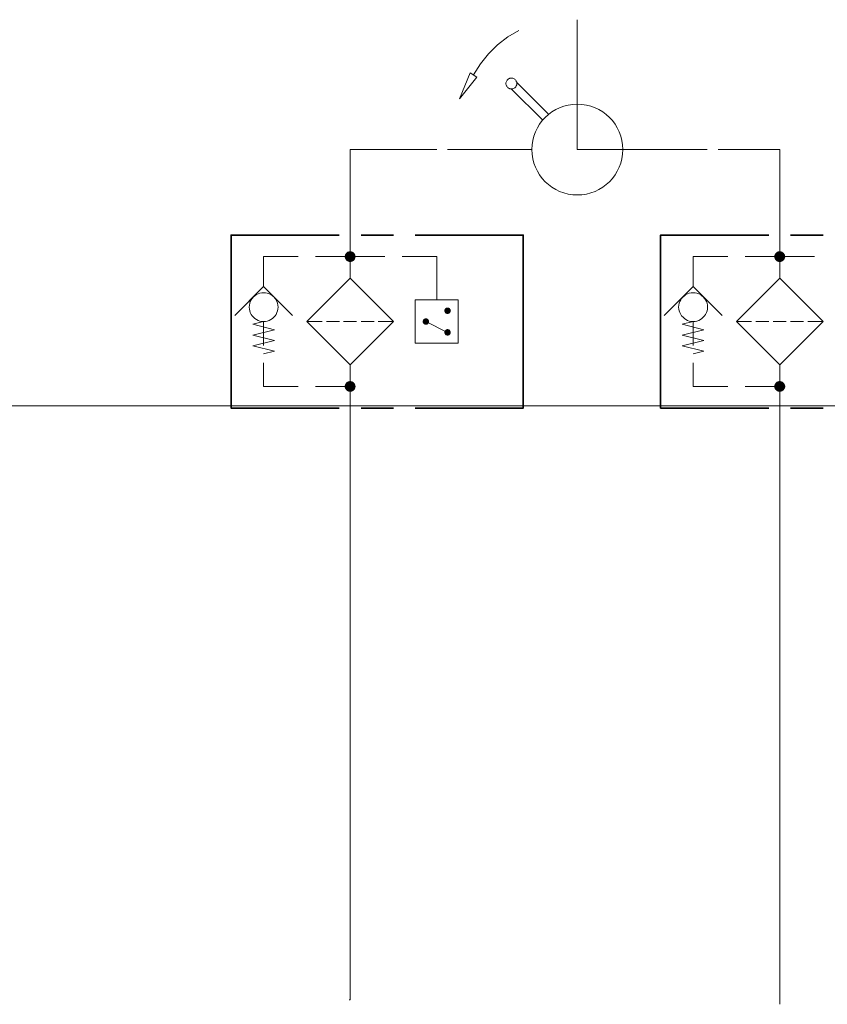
# Model space of a CAD drawing. Header units: millimetres. Extents: x 0 to 203, y 0 to 47.
# Tile 152 of 196: x 173.2 to 176.13, y 3.48 to 7.05. Entities that reach past the tile are written whole.
import ezdxf

# ---------------------------------------------------------------- set-up
doc = ezdxf.new("R2010")
doc.units = ezdxf.units.MM
doc.layers.add('PDF_Geomertry', color=7, linetype='Continuous')
doc.layers.add('PDF_Solid Fills', color=7, linetype='Continuous')

msp = doc.modelspace()

# ---------------------------------------------------------------- hatches: boundary and pattern name
at = {"layer": 'PDF_Solid Fills', "transparency": 33554559}
for points in [[(174.3977, 6.1943), (174.3782, 6.1971), (174.379, 6.1993)], [(174.3977, 6.1943), (174.3782, 6.1943), (174.3782, 6.1971)], [(174.3977, 6.1943), (174.3782, 6.1915), (174.3782, 6.1943)], [(174.3977, 6.1943), (174.379, 6.1896), (174.3782, 6.1915)], [(174.3977, 6.1943), (174.379, 6.1993), (174.3796, 6.2021)], [(174.3977, 6.1943), (174.3796, 6.1868), (174.379, 6.1896)], [(174.3977, 6.1943), (174.3796, 6.2021), (174.381, 6.204)], [(174.3977, 6.1943), (174.381, 6.1846), (174.3796, 6.1868)], [(174.3977, 6.1943), (174.381, 6.204), (174.3824, 6.2062)], [(174.3977, 6.1943), (174.3824, 6.1826), (174.381, 6.1846)], [(174.3977, 6.1943), (174.3824, 6.2062), (174.3838, 6.2082)], [(174.3977, 6.1943), (174.3838, 6.1804), (174.3824, 6.1826)], [(174.3977, 6.1943), (174.3838, 6.2082), (174.386, 6.2096)], [(174.3977, 6.1943), (174.386, 6.179), (174.3838, 6.1804)], [(174.3977, 6.1943), (174.386, 6.2096), (174.3879, 6.2118)], [(174.3977, 6.1943), (174.3879, 6.1776), (174.386, 6.179)], [(174.3977, 6.1943), (174.3879, 6.2118), (174.3902, 6.2124)], [(174.3977, 6.1943), (174.3902, 6.1763), (174.3879, 6.1776)], [(174.3977, 6.1943), (174.3902, 6.2124), (174.3929, 6.2132)], [(174.3977, 6.1943), (174.3929, 6.1757), (174.3902, 6.1763)], [(174.3977, 6.1943), (174.3929, 6.2132), (174.3957, 6.2138)], [(174.3977, 6.1943), (174.3957, 6.1749), (174.3929, 6.1757)], [(174.3977, 6.1943), (174.3957, 6.2138), (174.3977, 6.2138)], [(174.3977, 6.1943), (174.3977, 6.1749), (174.3957, 6.1749)], [(174.3977, 6.1943), (174.4004, 6.2138), (174.4032, 6.2132)], [(174.3977, 6.1943), (174.3977, 6.2138), (174.4004, 6.2138)], [(174.3977, 6.1943), (174.4032, 6.2132), (174.4054, 6.2124)], [(174.3977, 6.1943), (174.4054, 6.2124), (174.4074, 6.2118)], [(174.3977, 6.1943), (174.4074, 6.2118), (174.4102, 6.2096)], [(174.3977, 6.1943), (174.4102, 6.2096), (174.4115, 6.2082)], [(174.3977, 6.1943), (174.4115, 6.2082), (174.4138, 6.2062)], [(174.3977, 6.1943), (174.4138, 6.2062), (174.4152, 6.204)], [(174.3977, 6.1943), (174.4152, 6.204), (174.4157, 6.2021)], [(174.3977, 6.1943), (174.4157, 6.2021), (174.4171, 6.1993)], [(174.3977, 6.1943), (174.4171, 6.1993), (174.4171, 6.1971)], [(174.3977, 6.1943), (174.4171, 6.1971), (174.4179, 6.1943)], [(174.3977, 6.1943), (174.4004, 6.1749), (174.3977, 6.1749)], [(174.3977, 6.1943), (174.4032, 6.1757), (174.4004, 6.1749)], [(174.3977, 6.1943), (174.4054, 6.1763), (174.4032, 6.1757)], [(174.3977, 6.1943), (174.4074, 6.1776), (174.4054, 6.1763)], [(174.3977, 6.1943), (174.4102, 6.179), (174.4074, 6.1776)], [(174.3977, 6.1943), (174.4115, 6.1804), (174.4102, 6.179)], [(174.3977, 6.1943), (174.4138, 6.1826), (174.4115, 6.1804)], [(174.3977, 6.1943), (174.4152, 6.1846), (174.4138, 6.1826)], [(174.3977, 6.1943), (174.4157, 6.1868), (174.4152, 6.1846)], [(174.3977, 6.1943), (174.4171, 6.1896), (174.4157, 6.1868)], [(174.3977, 6.1943), (174.4171, 6.1915), (174.4171, 6.1896)], [(174.3977, 6.1943), (174.4179, 6.1943), (174.4171, 6.1915)], [(175.9582, 6.1943), (175.9379, 6.1943), (175.9388, 6.1971)], [(175.9582, 6.1943), (175.9388, 6.1915), (175.9379, 6.1943)], [(175.9582, 6.1943), (175.9388, 6.1993), (175.9393, 6.2021)], [(175.9582, 6.1943), (175.9388, 6.1971), (175.9388, 6.1993)], [(175.9582, 6.1943), (175.9388, 6.1896), (175.9388, 6.1915)], [(175.9582, 6.1943), (175.9393, 6.1868), (175.9388, 6.1896)], [(175.9582, 6.1943), (175.9393, 6.2021), (175.9407, 6.204)], [(175.9582, 6.1943), (175.9407, 6.1846), (175.9393, 6.1868)], [(175.9582, 6.1943), (175.9407, 6.204), (175.9421, 6.2062)], [(175.9582, 6.1943), (175.9421, 6.1826), (175.9407, 6.1846)], [(175.9582, 6.1943), (175.9421, 6.2062), (175.9443, 6.2082)], [(175.9582, 6.1943), (175.9443, 6.1804), (175.9421, 6.1826)], [(175.9582, 6.1943), (175.9443, 6.2082), (175.9457, 6.2096)], [(175.9582, 6.1943), (175.9457, 6.179), (175.9443, 6.1804)], [(175.9582, 6.1943), (175.9457, 6.2096), (175.9477, 6.2118)], [(175.9582, 6.1943), (175.9477, 6.1776), (175.9457, 6.179)], [(175.9582, 6.1943), (175.9477, 6.2118), (175.9504, 6.2124)], [(175.9582, 6.1943), (175.9504, 6.1763), (175.9477, 6.1776)], [(175.9582, 6.1943), (175.9504, 6.2124), (175.9527, 6.2132)], [(175.9582, 6.1943), (175.9527, 6.1757), (175.9504, 6.1763)], [(175.9582, 6.1943), (175.9527, 6.2132), (175.9554, 6.2138)], [(175.9582, 6.1943), (175.9554, 6.1749), (175.9527, 6.1757)], [(175.9582, 6.1943), (175.9554, 6.2138), (175.9582, 6.2138)], [(175.9582, 6.1943), (175.9582, 6.1749), (175.9554, 6.1749)], [(175.9582, 6.1943), (175.9602, 6.2138), (175.9629, 6.2132)], [(175.9582, 6.1943), (175.9582, 6.2138), (175.9602, 6.2138)], [(175.9582, 6.1943), (175.9629, 6.2132), (175.9652, 6.2124)], [(175.9582, 6.1943), (175.9652, 6.2124), (175.9679, 6.2118)], [(175.9582, 6.1943), (175.9679, 6.2118), (175.9699, 6.2096)], [(175.9582, 6.1943), (175.9699, 6.2096), (175.9721, 6.2082)], [(175.9582, 6.1943), (175.9721, 6.2082), (175.9735, 6.2062)], [(175.9582, 6.1943), (175.9735, 6.2062), (175.9749, 6.204)], [(175.9582, 6.1943), (175.9749, 6.204), (175.9763, 6.2021)], [(175.9582, 6.1943), (175.9763, 6.2021), (175.9768, 6.1993)], [(175.9582, 6.1943), (175.9768, 6.1993), (175.9777, 6.1971)], [(175.9582, 6.1943), (175.9777, 6.1971), (175.9777, 6.1943)], [(175.9582, 6.1943), (175.9602, 6.1749), (175.9582, 6.1749)], [(175.9582, 6.1943), (175.9629, 6.1757), (175.9602, 6.1749)], [(175.9582, 6.1943), (175.9652, 6.1763), (175.9629, 6.1757)], [(175.9582, 6.1943), (175.9679, 6.1776), (175.9652, 6.1763)], [(175.9582, 6.1943), (175.9699, 6.179), (175.9679, 6.1776)], [(175.9582, 6.1943), (175.9721, 6.1804), (175.9699, 6.179)], [(175.9582, 6.1943), (175.9735, 6.1826), (175.9721, 6.1804)], [(175.9582, 6.1943), (175.9749, 6.1846), (175.9735, 6.1826)], [(175.9582, 6.1943), (175.9763, 6.1868), (175.9749, 6.1846)], [(175.9582, 6.1943), (175.9768, 6.1896), (175.9763, 6.1868)], [(175.9582, 6.1943), (175.9777, 6.1915), (175.9768, 6.1896)], [(175.9582, 6.1943), (175.9777, 6.1943), (175.9777, 6.1915)], [(174.7518, 5.9979), (174.7435, 6.0063), (174.7443, 6.0076)], [(174.7518, 5.9979), (174.7443, 6.0076), (174.7457, 6.0082)], [(174.7518, 5.9979), (174.7457, 6.0082), (174.7471, 6.009)], [(174.7518, 5.9979), (174.7471, 6.009), (174.7485, 6.0096)], [(174.7518, 5.9979), (174.7485, 6.0096), (174.7499, 6.0096)], [(174.7518, 5.9979), (174.7499, 6.0096), (174.7518, 6.0096)], [(174.7518, 5.9979), (174.7546, 6.0096), (174.756, 6.009)], [(174.7518, 5.9979), (174.7532, 6.0096), (174.7546, 6.0096)], [(174.7518, 5.9979), (174.7518, 6.0096), (174.7532, 6.0096)], [(174.7518, 5.9979), (174.756, 6.009), (174.7574, 6.0082)], [(174.7518, 5.9979), (174.7574, 6.0082), (174.7588, 6.0076)], [(174.7518, 5.9979), (174.7588, 6.0076), (174.7602, 6.0063)], [(174.7518, 5.9979), (174.7402, 6.0012), (174.7407, 6.0026)], [(174.7518, 5.9979), (174.7402, 5.9993), (174.7402, 6.0012)], [(174.7518, 5.9979), (174.7402, 5.9979), (174.7402, 5.9993)], [(174.7518, 5.9979), (174.7402, 5.9965), (174.7402, 5.9979)], [(174.7518, 5.9979), (174.7402, 5.9951), (174.7402, 5.9965)], [(174.7518, 5.9979), (174.7407, 5.9938), (174.7402, 5.9951)], [(174.7518, 5.9979), (174.7407, 6.0026), (174.7415, 6.004)], [(174.7518, 5.9979), (174.7415, 5.9924), (174.7407, 5.9938)], [(174.7518, 5.9979), (174.7415, 6.004), (174.7421, 6.0049)], [(174.7518, 5.9979), (174.7421, 5.991), (174.7415, 5.9924)], [(174.7518, 5.9979), (174.7421, 6.0049), (174.7435, 6.0063)], [(174.7518, 5.9979), (174.7435, 5.9896), (174.7421, 5.991)], [(174.7518, 5.9979), (174.7443, 5.9888), (174.7435, 5.9896)], [(174.7518, 5.9979), (174.7457, 5.9874), (174.7443, 5.9888)], [(174.7518, 5.9979), (174.7471, 5.9868), (174.7457, 5.9874)], [(174.7518, 5.9979), (174.7485, 5.9868), (174.7471, 5.9868)], [(174.7518, 5.9979), (174.7499, 5.986), (174.7485, 5.9868)], [(174.7518, 5.9979), (174.7518, 5.986), (174.7499, 5.986)], [(174.7518, 5.9979), (174.7602, 6.0063), (174.761, 6.0049)], [(174.7518, 5.9979), (174.761, 6.0049), (174.7615, 6.004)], [(174.7518, 5.9979), (174.7615, 6.004), (174.7624, 6.0026)], [(174.7518, 5.9979), (174.7624, 6.0026), (174.7629, 6.0012)], [(174.7518, 5.9979), (174.7629, 6.0012), (174.7629, 5.9993)], [(174.7518, 5.9979), (174.7629, 5.9993), (174.7638, 5.9979)], [(174.7518, 5.9979), (174.7532, 5.986), (174.7518, 5.986)], [(174.7518, 5.9979), (174.7546, 5.9868), (174.7532, 5.986)], [(174.7518, 5.9979), (174.756, 5.9868), (174.7546, 5.9868)], [(174.7518, 5.9979), (174.7574, 5.9874), (174.756, 5.9868)], [(174.7518, 5.9979), (174.7588, 5.9888), (174.7574, 5.9874)], [(174.7518, 5.9979), (174.7602, 5.9896), (174.7588, 5.9888)], [(174.7518, 5.9979), (174.761, 5.991), (174.7602, 5.9896)], [(174.7518, 5.9979), (174.7615, 5.9924), (174.761, 5.991)], [(174.7518, 5.9979), (174.7624, 5.9938), (174.7615, 5.9924)], [(174.7518, 5.9979), (174.7629, 5.9951), (174.7624, 5.9938)], [(174.7518, 5.9979), (174.7629, 5.9965), (174.7629, 5.9951)], [(174.7518, 5.9979), (174.7638, 5.9979), (174.7629, 5.9965)], [(174.6727, 5.959), (174.661, 5.959), (174.6615, 5.9604)], [(174.6727, 5.959), (174.6615, 5.9568), (174.661, 5.959)], [(174.6727, 5.959), (174.6615, 5.9618), (174.6624, 5.9632)], [(174.6727, 5.959), (174.6615, 5.9604), (174.6615, 5.9618)], [(174.6727, 5.959), (174.6615, 5.9554), (174.6615, 5.9568)], [(174.6727, 5.959), (174.6624, 5.954), (174.6615, 5.9554)], [(174.6727, 5.959), (174.6624, 5.9632), (174.6629, 5.9646)], [(174.6727, 5.959), (174.6629, 5.9526), (174.6624, 5.954)], [(174.6727, 5.959), (174.6629, 5.9646), (174.6638, 5.966)], [(174.6727, 5.959), (174.6638, 5.9513), (174.6629, 5.9526)], [(174.6727, 5.959), (174.6638, 5.966), (174.6643, 5.9674)], [(174.6727, 5.959), (174.6643, 5.9507), (174.6638, 5.9513)], [(174.6727, 5.959), (174.6643, 5.9674), (174.6657, 5.9679)], [(174.6727, 5.959), (174.6657, 5.9493), (174.6643, 5.9507)], [(174.6727, 5.959), (174.6657, 5.9679), (174.6671, 5.9688)], [(174.6727, 5.959), (174.6671, 5.9485), (174.6657, 5.9493)], [(174.6727, 5.959), (174.6671, 5.9688), (174.6685, 5.9693)], [(174.6727, 5.959), (174.6685, 5.9479), (174.6671, 5.9485)], [(174.6727, 5.959), (174.6685, 5.9693), (174.6699, 5.9701)], [(174.6727, 5.959), (174.6699, 5.9471), (174.6685, 5.9479)], [(174.6727, 5.959), (174.6699, 5.9701), (174.6713, 5.9701)], [(174.6727, 5.959), (174.6713, 5.9471), (174.6699, 5.9471)], [(174.6727, 5.959), (174.6713, 5.9701), (174.6727, 5.9707)], [(174.6727, 5.959), (174.6727, 5.9471), (174.6713, 5.9471)], [(174.6727, 5.959), (174.6727, 5.9707), (174.6749, 5.9701)], [(174.6727, 5.959), (174.6763, 5.9701), (174.6777, 5.9693)], [(174.6727, 5.959), (174.6749, 5.9701), (174.6763, 5.9701)], [(174.6727, 5.959), (174.6777, 5.9693), (174.679, 5.9688)], [(174.6727, 5.959), (174.679, 5.9688), (174.6804, 5.9679)], [(174.6727, 5.959), (174.6804, 5.9679), (174.681, 5.9674)], [(174.6727, 5.959), (174.681, 5.9674), (174.6824, 5.966)], [(174.6727, 5.959), (174.6824, 5.966), (174.6832, 5.9646)], [(174.6727, 5.959), (174.6832, 5.9646), (174.6838, 5.9632)], [(174.6727, 5.959), (174.6838, 5.9632), (174.6846, 5.9618)], [(174.6727, 5.959), (174.6846, 5.9618), (174.6846, 5.9604)], [(174.6727, 5.959), (174.6846, 5.9604), (174.6846, 5.959)], [(174.6727, 5.959), (174.6749, 5.9471), (174.6727, 5.9471)], [(174.6727, 5.959), (174.6763, 5.9471), (174.6749, 5.9471)], [(174.6727, 5.959), (174.6777, 5.9479), (174.6763, 5.9471)], [(174.6727, 5.959), (174.679, 5.9485), (174.6777, 5.9479)], [(174.6727, 5.959), (174.6804, 5.9493), (174.679, 5.9485)], [(174.6727, 5.959), (174.681, 5.9507), (174.6804, 5.9493)], [(174.6727, 5.959), (174.6824, 5.9513), (174.681, 5.9507)], [(174.6727, 5.959), (174.6832, 5.9526), (174.6824, 5.9513)], [(174.6727, 5.959), (174.6838, 5.954), (174.6832, 5.9526)], [(174.6727, 5.959), (174.6846, 5.9554), (174.6838, 5.954)], [(174.6727, 5.959), (174.6846, 5.9568), (174.6846, 5.9554)], [(174.6727, 5.959), (174.6846, 5.959), (174.6846, 5.9568)], [(174.7518, 5.9193), (174.7402, 5.9221), (174.7407, 5.9235)], [(174.7518, 5.9193), (174.7402, 5.9207), (174.7402, 5.9221)], [(174.7518, 5.9193), (174.7402, 5.9193), (174.7402, 5.9207)], [(174.7518, 5.9193), (174.7402, 5.9179), (174.7402, 5.9193)], [(174.7518, 5.9193), (174.7402, 5.9165), (174.7402, 5.9179)], [(174.7518, 5.9193), (174.7407, 5.9146), (174.7402, 5.9165)], [(174.7518, 5.9193), (174.7407, 5.9235), (174.7415, 5.9249)], [(174.7518, 5.9193), (174.7415, 5.9132), (174.7407, 5.9146)], [(174.7518, 5.9193), (174.7415, 5.9249), (174.7421, 5.9263)], [(174.7518, 5.9193), (174.7421, 5.9124), (174.7415, 5.9132)], [(174.7518, 5.9193), (174.7421, 5.9263), (174.7435, 5.9276)], [(174.7518, 5.9193), (174.7435, 5.911), (174.7421, 5.9124)], [(174.7518, 5.9193), (174.7435, 5.9276), (174.7443, 5.9285)], [(174.7518, 5.9193), (174.7443, 5.9096), (174.7435, 5.911)], [(174.7518, 5.9193), (174.7443, 5.9285), (174.7457, 5.9299)], [(174.7518, 5.9193), (174.7457, 5.909), (174.7443, 5.9096)], [(174.7518, 5.9193), (174.7457, 5.9299), (174.7471, 5.9304)], [(174.7518, 5.9193), (174.7471, 5.9082), (174.7457, 5.909)], [(174.7518, 5.9193), (174.7471, 5.9304), (174.7485, 5.9304)], [(174.7518, 5.9193), (174.7485, 5.9082), (174.7471, 5.9082)], [(174.7518, 5.9193), (174.7485, 5.9304), (174.7499, 5.9313)], [(174.7518, 5.9193), (174.7499, 5.9076), (174.7485, 5.9082)], [(174.7518, 5.9193), (174.7499, 5.9313), (174.7518, 5.9313)], [(174.7518, 5.9193), (174.7518, 5.9076), (174.7499, 5.9076)], [(174.7518, 5.9193), (174.7532, 5.9313), (174.7546, 5.9304)], [(174.7518, 5.9193), (174.7518, 5.9313), (174.7532, 5.9313)], [(174.7518, 5.9193), (174.756, 5.9304), (174.7574, 5.9299)], [(174.7518, 5.9193), (174.7546, 5.9304), (174.756, 5.9304)], [(174.7518, 5.9193), (174.7574, 5.9299), (174.7588, 5.9285)], [(174.7518, 5.9193), (174.7588, 5.9285), (174.7602, 5.9276)], [(174.7518, 5.9193), (174.7602, 5.9276), (174.761, 5.9263)], [(174.7518, 5.9193), (174.761, 5.9263), (174.7615, 5.9249)], [(174.7518, 5.9193), (174.7615, 5.9249), (174.7624, 5.9235)], [(174.7518, 5.9193), (174.7624, 5.9235), (174.7629, 5.9221)], [(174.7518, 5.9193), (174.7629, 5.9221), (174.7629, 5.9207)], [(174.7518, 5.9193), (174.7629, 5.9207), (174.7638, 5.9193)], [(174.7518, 5.9193), (174.7532, 5.9076), (174.7518, 5.9076)], [(174.7518, 5.9193), (174.7546, 5.9082), (174.7532, 5.9076)], [(174.7518, 5.9193), (174.756, 5.9082), (174.7546, 5.9082)], [(174.7518, 5.9193), (174.7574, 5.909), (174.756, 5.9082)], [(174.7518, 5.9193), (174.7588, 5.9096), (174.7574, 5.909)], [(174.7518, 5.9193), (174.7602, 5.911), (174.7588, 5.9096)], [(174.7518, 5.9193), (174.761, 5.9124), (174.7602, 5.911)], [(174.7518, 5.9193), (174.7615, 5.9132), (174.761, 5.9124)], [(174.7518, 5.9193), (174.7624, 5.9146), (174.7615, 5.9132)], [(174.7518, 5.9193), (174.7629, 5.9165), (174.7624, 5.9146)], [(174.7518, 5.9193), (174.7629, 5.9179), (174.7629, 5.9165)], [(174.7518, 5.9193), (174.7638, 5.9193), (174.7629, 5.9179)], [(174.3977, 5.7229), (174.3782, 5.7257), (174.379, 5.7276)], [(174.3977, 5.7229), (174.3782, 5.7229), (174.3782, 5.7257)], [(174.3977, 5.7229), (174.3782, 5.7201), (174.3782, 5.7229)], [(174.3977, 5.7229), (174.379, 5.7179), (174.3782, 5.7201)], [(174.3977, 5.7229), (174.379, 5.7276), (174.3796, 5.7304)], [(174.3977, 5.7229), (174.3796, 5.7151), (174.379, 5.7179)], [(174.3977, 5.7229), (174.3796, 5.7304), (174.381, 5.7326)], [(174.3977, 5.7229), (174.381, 5.7132), (174.3796, 5.7151)], [(174.3977, 5.7229), (174.381, 5.7326), (174.3824, 5.7346)], [(174.3977, 5.7229), (174.3824, 5.711), (174.381, 5.7132)], [(174.3977, 5.7229), (174.3824, 5.7346), (174.3838, 5.7368)], [(174.3977, 5.7229), (174.3838, 5.709), (174.3824, 5.711)], [(174.3977, 5.7229), (174.3838, 5.7368), (174.386, 5.7388)], [(174.3977, 5.7229), (174.386, 5.7076), (174.3838, 5.709)], [(174.3977, 5.7229), (174.386, 5.7388), (174.3879, 5.7401)], [(174.3977, 5.7229), (174.3879, 5.7062), (174.386, 5.7076)], [(174.3977, 5.7229), (174.3879, 5.7401), (174.3902, 5.741)], [(174.3977, 5.7229), (174.3902, 5.7049), (174.3879, 5.7062)], [(174.3977, 5.7229), (174.3902, 5.741), (174.3929, 5.7415)], [(174.3977, 5.7229), (174.3929, 5.704), (174.3902, 5.7049)], [(174.3977, 5.7229), (174.3929, 5.7415), (174.3957, 5.7424)], [(174.3977, 5.7229), (174.3957, 5.7035), (174.3929, 5.704)], [(174.3977, 5.7229), (174.3957, 5.7424), (174.3977, 5.7424)], [(174.3977, 5.7229), (174.3977, 5.7035), (174.3957, 5.7035)], [(174.3977, 5.7229), (174.4004, 5.7424), (174.4032, 5.7415)], [(174.3977, 5.7229), (174.3977, 5.7424), (174.4004, 5.7424)], [(174.3977, 5.7229), (174.4032, 5.7415), (174.4054, 5.741)], [(174.3977, 5.7229), (174.4054, 5.741), (174.4074, 5.7401)], [(174.3977, 5.7229), (174.4074, 5.7401), (174.4102, 5.7388)], [(174.3977, 5.7229), (174.4102, 5.7388), (174.4115, 5.7368)], [(174.3977, 5.7229), (174.4115, 5.7368), (174.4138, 5.7346)], [(174.3977, 5.7229), (174.4138, 5.7346), (174.4152, 5.7326)], [(174.3977, 5.7229), (174.4152, 5.7326), (174.4157, 5.7304)], [(174.3977, 5.7229), (174.4157, 5.7304), (174.4171, 5.7276)], [(174.3977, 5.7229), (174.4171, 5.7276), (174.4171, 5.7257)], [(174.3977, 5.7229), (174.4171, 5.7257), (174.4179, 5.7229)], [(174.3977, 5.7229), (174.4004, 5.7035), (174.3977, 5.7035)], [(174.3977, 5.7229), (174.4032, 5.704), (174.4004, 5.7035)], [(174.3977, 5.7229), (174.4054, 5.7049), (174.4032, 5.704)], [(174.3977, 5.7229), (174.4074, 5.7062), (174.4054, 5.7049)], [(174.3977, 5.7229), (174.4102, 5.7076), (174.4074, 5.7062)], [(174.3977, 5.7229), (174.4115, 5.709), (174.4102, 5.7076)], [(174.3977, 5.7229), (174.4138, 5.711), (174.4115, 5.709)], [(174.3977, 5.7229), (174.4152, 5.7132), (174.4138, 5.711)], [(174.3977, 5.7229), (174.4157, 5.7151), (174.4152, 5.7132)], [(174.3977, 5.7229), (174.4171, 5.7179), (174.4157, 5.7151)], [(174.3977, 5.7229), (174.4171, 5.7201), (174.4171, 5.7179)], [(174.3977, 5.7229), (174.4179, 5.7229), (174.4171, 5.7201)], [(175.9582, 5.7229), (175.9379, 5.7229), (175.9388, 5.7257)], [(175.9582, 5.7229), (175.9388, 5.7201), (175.9379, 5.7229)], [(175.9582, 5.7229), (175.9388, 5.7276), (175.9393, 5.7304)], [(175.9582, 5.7229), (175.9388, 5.7257), (175.9388, 5.7276)], [(175.9582, 5.7229), (175.9388, 5.7179), (175.9388, 5.7201)], [(175.9582, 5.7229), (175.9393, 5.7151), (175.9388, 5.7179)], [(175.9582, 5.7229), (175.9393, 5.7304), (175.9407, 5.7326)], [(175.9582, 5.7229), (175.9407, 5.7132), (175.9393, 5.7151)], [(175.9582, 5.7229), (175.9407, 5.7326), (175.9421, 5.7346)], [(175.9582, 5.7229), (175.9421, 5.711), (175.9407, 5.7132)], [(175.9582, 5.7229), (175.9421, 5.7346), (175.9443, 5.7368)], [(175.9582, 5.7229), (175.9443, 5.709), (175.9421, 5.711)], [(175.9582, 5.7229), (175.9443, 5.7368), (175.9457, 5.7388)], [(175.9582, 5.7229), (175.9457, 5.7076), (175.9443, 5.709)], [(175.9582, 5.7229), (175.9457, 5.7388), (175.9477, 5.7401)], [(175.9582, 5.7229), (175.9477, 5.7062), (175.9457, 5.7076)], [(175.9582, 5.7229), (175.9477, 5.7401), (175.9504, 5.741)], [(175.9582, 5.7229), (175.9504, 5.7049), (175.9477, 5.7062)], [(175.9582, 5.7229), (175.9504, 5.741), (175.9527, 5.7415)], [(175.9582, 5.7229), (175.9527, 5.704), (175.9504, 5.7049)], [(175.9582, 5.7229), (175.9527, 5.7415), (175.9554, 5.7424)], [(175.9582, 5.7229), (175.9554, 5.7035), (175.9527, 5.704)], [(175.9582, 5.7229), (175.9554, 5.7424), (175.9582, 5.7424)], [(175.9582, 5.7229), (175.9582, 5.7035), (175.9554, 5.7035)], [(175.9582, 5.7229), (175.9602, 5.7424), (175.9629, 5.7415)], [(175.9582, 5.7229), (175.9582, 5.7424), (175.9602, 5.7424)], [(175.9582, 5.7229), (175.9629, 5.7415), (175.9652, 5.741)], [(175.9582, 5.7229), (175.9652, 5.741), (175.9679, 5.7401)], [(175.9582, 5.7229), (175.9679, 5.7401), (175.9699, 5.7388)], [(175.9582, 5.7229), (175.9699, 5.7388), (175.9721, 5.7368)], [(175.9582, 5.7229), (175.9721, 5.7368), (175.9735, 5.7346)], [(175.9582, 5.7229), (175.9735, 5.7346), (175.9749, 5.7326)], [(175.9582, 5.7229), (175.9749, 5.7326), (175.9763, 5.7304)], [(175.9582, 5.7229), (175.9763, 5.7304), (175.9768, 5.7276)], [(175.9582, 5.7229), (175.9768, 5.7276), (175.9777, 5.7257)], [(175.9582, 5.7229), (175.9777, 5.7257), (175.9777, 5.7229)], [(175.9582, 5.7229), (175.9602, 5.7035), (175.9582, 5.7035)], [(175.9582, 5.7229), (175.9629, 5.704), (175.9602, 5.7035)], [(175.9582, 5.7229), (175.9652, 5.7049), (175.9629, 5.704)], [(175.9582, 5.7229), (175.9679, 5.7062), (175.9652, 5.7049)], [(175.9582, 5.7229), (175.9699, 5.7076), (175.9679, 5.7062)], [(175.9582, 5.7229), (175.9721, 5.709), (175.9699, 5.7076)], [(175.9582, 5.7229), (175.9735, 5.711), (175.9721, 5.709)], [(175.9582, 5.7229), (175.9749, 5.7132), (175.9735, 5.711)], [(175.9582, 5.7229), (175.9763, 5.7151), (175.9749, 5.7132)], [(175.9582, 5.7229), (175.9768, 5.7179), (175.9763, 5.7151)], [(175.9582, 5.7229), (175.9777, 5.7201), (175.9768, 5.7179)], [(175.9582, 5.7229), (175.9777, 5.7229), (175.9777, 5.7201)]]:
    msp.add_hatch(color=256, dxfattribs=at).paths.add_polyline_path(points)

# ---------------------------------------------------------------- linework, layer by layer
at = {"layer": 'PDF_Geomertry', "lineweight": 15}
for points in [[(175.2227, 6.9763), (175.2227, 7.0549), (175.2227, 6.5832), (175.6943, 6.5832), (175.6157, 6.5832)], [(175.011, 7.016), (174.9707, 6.9924), (174.9332, 6.9638), (174.8999, 6.9313), (174.8707, 6.8943), (174.8457, 6.8549)], [(174.9832, 6.8035), (175.0971, 6.6896)], [(175.0032, 6.8271), (175.1171, 6.7132)], [(174.3977, 6.116), (174.3977, 6.2729), (174.3977, 6.5832), (174.7124, 6.5832)], [(174.8304, 6.5832), (174.7518, 6.5832), (175.0582, 6.5832)], [(175.9582, 6.116), (175.9582, 6.2729), (175.9582, 6.5832), (175.7338, 6.5832)], [(174.0838, 6.0854), (174.0838, 6.116), (174.0838, 6.1943), (174.2096, 6.1943)], [(174.2721, 6.1943), (174.3977, 6.1943), (174.5235, 6.1943)], [(174.7124, 6.0374), (174.7124, 6.1943), (174.5865, 6.1943)], [(175.6435, 6.0854), (175.6435, 6.116), (175.6435, 6.1943), (175.7693, 6.1943)], [(175.8324, 6.1943), (175.9582, 6.1943), (176.0838, 6.1943)], [(173.979, 5.9804), (174.0838, 6.0854), (174.1888, 5.9804)], [(175.5388, 5.9804), (175.6435, 6.0854), (175.7485, 5.9804)], [(174.0838, 5.841), (174.1227, 5.8507), (174.0443, 5.8701), (174.1227, 5.8901), (174.0443, 5.9096), (174.1227, 5.929), (174.0443, 5.9485), (174.0838, 5.959), (174.0838, 5.8721)], [(174.2957, 5.959), (174.2407, 5.959)], [(174.3588, 5.959), (174.3115, 5.959)], [(174.374, 5.959), (174.4213, 5.959)], [(174.4374, 5.959), (174.4846, 5.959)], [(174.5554, 5.959), (174.4999, 5.959)], [(174.6727, 5.959), (174.7518, 5.9193)], [(175.6435, 5.841), (175.6824, 5.8507), (175.604, 5.8701), (175.6824, 5.8901), (175.604, 5.9096), (175.6824, 5.929), (175.604, 5.9485), (175.6435, 5.959), (175.6435, 5.8721)], [(175.8554, 5.959), (175.8004, 5.959)], [(175.9185, 5.959), (175.8713, 5.959)], [(175.9346, 5.959), (175.981, 5.959)], [(175.9971, 5.959), (176.0443, 5.959)], [(176.1152, 5.959), (176.0602, 5.959)], [(174.0838, 5.809), (174.0838, 5.7229), (174.2096, 5.7229)], [(174.3977, 5.8013), (174.3977, 5.6443), (174.3977, 3.4951), (174.3943, 3.4951)], [(175.6435, 5.809), (175.6435, 5.7229), (175.7693, 5.7229)], [(175.9582, 5.8013), (175.9582, 5.6443), (175.9582, 3.479)], [(174.2721, 5.7229), (174.3977, 5.7229)], [(175.8324, 5.7229), (175.9582, 5.7229)], [(140.2846, 5.6521), (181.7379, 5.6521)]]:
    msp.add_lwpolyline(points, dxfattribs=at)
for points in [[(174.8574, 6.8465), (174.8338, 6.8624), (174.7949, 6.7679)], [(175.0032, 6.8229), (175.0027, 6.8257), (175.0027, 6.8285), (175.0013, 6.8304), (175.0004, 6.8326), (174.999, 6.8354), (174.9971, 6.8368), (174.9957, 6.8388), (174.9935, 6.8401), (174.9907, 6.841), (174.9888, 6.8424), (174.986, 6.8424), (174.9832, 6.8429), (174.981, 6.8424), (174.9782, 6.8424), (174.9763, 6.841), (174.9735, 6.8401), (174.9713, 6.8388), (174.9693, 6.8368), (174.9679, 6.8354), (174.9665, 6.8326), (174.9652, 6.8304), (174.9643, 6.8285), (174.9638, 6.8257), (174.9638, 6.8229), (174.9638, 6.8207), (174.9643, 6.8179), (174.9652, 6.8151), (174.9665, 6.8132), (174.9679, 6.811), (174.9693, 6.809), (174.9713, 6.8076), (174.9735, 6.8063), (174.9763, 6.8049), (174.9782, 6.804), (174.981, 6.8035), (174.9832, 6.8035), (174.986, 6.8035), (174.9888, 6.804), (174.9907, 6.8049), (174.9935, 6.8063), (174.9957, 6.8076), (174.9971, 6.809), (174.999, 6.811), (175.0004, 6.8132), (175.0013, 6.8151), (175.0027, 6.8179), (175.0027, 6.8207), (175.0032, 6.8229)], [(174.3977, 6.116), (174.5554, 5.959), (174.3977, 5.8013), (174.2407, 5.959)], [(175.9582, 6.116), (176.1152, 5.959), (175.9582, 5.8013), (175.8004, 5.959)], [(174.136, 6.011), (174.1352, 6.0179), (174.1346, 6.0249), (174.1318, 6.0313), (174.129, 6.0374), (174.1254, 6.0429), (174.1207, 6.0479), (174.1157, 6.0526), (174.1096, 6.0563), (174.104, 6.0596), (174.0971, 6.0618), (174.0907, 6.0632), (174.0838, 6.0632), (174.0768, 6.0632), (174.0699, 6.0618), (174.0638, 6.0596), (174.0574, 6.0563), (174.0518, 6.0526), (174.0463, 6.0479), (174.0421, 6.0429), (174.0379, 6.0374), (174.0352, 6.0313), (174.0332, 6.0249), (174.0318, 6.0179), (174.031, 6.011), (174.0318, 6.004), (174.0332, 5.9971), (174.0352, 5.991), (174.0379, 5.9846), (174.0421, 5.979), (174.0463, 5.9743), (174.0518, 5.9693), (174.0574, 5.966), (174.0638, 5.9624), (174.0699, 5.9604), (174.0768, 5.959), (174.0838, 5.959), (174.0907, 5.959), (174.0971, 5.9604), (174.104, 5.9624), (174.1096, 5.966), (174.1157, 5.9693), (174.1207, 5.9743), (174.1254, 5.979), (174.129, 5.9846), (174.1318, 5.991), (174.1346, 5.9971), (174.1352, 6.004), (174.136, 6.011)], [(175.6957, 6.011), (175.6957, 6.0179), (175.6943, 6.0249), (175.6921, 6.0313), (175.6888, 6.0374), (175.6852, 6.0429), (175.6804, 6.0479), (175.6754, 6.0526), (175.6699, 6.0563), (175.6638, 6.0596), (175.6568, 6.0618), (175.6504, 6.0632), (175.6435, 6.0632), (175.6365, 6.0632), (175.6296, 6.0618), (175.6235, 6.0596), (175.6171, 6.0563), (175.6115, 6.0526), (175.6068, 6.0479), (175.6018, 6.0429), (175.5985, 6.0374), (175.5949, 6.0313), (175.5929, 6.0249), (175.5915, 6.0179), (175.5907, 6.011), (175.5915, 6.004), (175.5929, 5.9971), (175.5949, 5.991), (175.5985, 5.9846), (175.6018, 5.979), (175.6068, 5.9743), (175.6115, 5.9693), (175.6171, 5.966), (175.6235, 5.9624), (175.6296, 5.9604), (175.6365, 5.959), (175.6435, 5.959), (175.6504, 5.959), (175.6568, 5.9604), (175.6638, 5.9624), (175.6699, 5.966), (175.6754, 5.9693), (175.6804, 5.9743), (175.6852, 5.979), (175.6888, 5.9846), (175.6921, 5.991), (175.6943, 5.9971), (175.6957, 6.004), (175.6957, 6.011)], [(174.6338, 5.8799), (174.7907, 5.8799), (174.7907, 6.0374), (174.6338, 6.0374), (174.6338, 5.8799)]]:
    msp.add_lwpolyline(points, close=True, dxfattribs=at)
at = {"layer": 'PDF_Geomertry', "lineweight": 35}
for points in [[(174.3582, 5.6443), (173.9657, 5.6443), (173.9657, 6.2729), (174.3582, 6.2729)], [(174.4374, 6.2729), (174.5554, 6.2729)], [(174.6338, 6.2729), (175.0268, 6.2729), (175.0268, 5.6443), (174.6338, 5.6443)], [(175.9185, 5.6443), (175.5254, 5.6443), (175.5254, 6.2729), (175.9185, 6.2729)], [(175.9971, 6.2729), (176.1152, 6.2729)], [(174.5554, 5.6443), (174.4374, 5.6443)], [(176.1152, 5.6443), (175.9971, 5.6443)]]:
    msp.add_lwpolyline(points, dxfattribs=at)
at = {"layer": 'PDF_Geomertry', "lineweight": 0}
for points in [[(174.3879, 6.1943), (174.3879, 6.1929), (174.3888, 6.1915), (174.3888, 6.191), (174.3893, 6.1896), (174.3902, 6.1882), (174.3907, 6.1874), (174.3921, 6.1868), (174.3929, 6.186), (174.3943, 6.1854), (174.3957, 6.1846), (174.3963, 6.1846), (174.3977, 6.1846), (174.399, 6.1846), (174.4004, 6.1846), (174.4018, 6.1854), (174.4027, 6.186), (174.404, 6.1868), (174.4046, 6.1874), (174.406, 6.1882), (174.4068, 6.1896), (174.4068, 6.191), (174.4074, 6.1915), (174.4074, 6.1929), (174.4074, 6.1943), (174.4074, 6.1957), (174.4074, 6.1971), (174.4068, 6.1979), (174.4068, 6.1993), (174.406, 6.2007), (174.4046, 6.2013), (174.404, 6.2021), (174.4027, 6.2026), (174.4018, 6.2035), (174.4004, 6.204), (174.399, 6.204), (174.3977, 6.204), (174.3963, 6.204), (174.3957, 6.204), (174.3943, 6.2035), (174.3929, 6.2026), (174.3921, 6.2021), (174.3907, 6.2013), (174.3902, 6.2007), (174.3893, 6.1993), (174.3888, 6.1979), (174.3888, 6.1971), (174.3879, 6.1957), (174.3879, 6.1943)], [(175.9477, 6.1943), (175.9485, 6.1929), (175.9485, 6.1915), (175.9485, 6.191), (175.949, 6.1896), (175.9499, 6.1882), (175.9513, 6.1874), (175.9518, 6.1868), (175.9527, 6.186), (175.954, 6.1854), (175.9554, 6.1846), (175.9568, 6.1846), (175.9582, 6.1846), (175.9588, 6.1846), (175.9602, 6.1846), (175.9615, 6.1854), (175.9629, 6.186), (175.9638, 6.1868), (175.9652, 6.1874), (175.9657, 6.1882), (175.9665, 6.1896), (175.9671, 6.191), (175.9671, 6.1915), (175.9679, 6.1929), (175.9679, 6.1943), (175.9679, 6.1957), (175.9671, 6.1971), (175.9671, 6.1979), (175.9665, 6.1993), (175.9657, 6.2007), (175.9652, 6.2013), (175.9638, 6.2021), (175.9629, 6.2026), (175.9615, 6.2035), (175.9602, 6.204), (175.9588, 6.204), (175.9582, 6.204), (175.9568, 6.204), (175.9554, 6.204), (175.954, 6.2035), (175.9527, 6.2026), (175.9518, 6.2021), (175.9513, 6.2013), (175.9499, 6.2007), (175.949, 6.1993), (175.9485, 6.1979), (175.9485, 6.1971), (175.9485, 6.1957), (175.9477, 6.1943)], [(174.7457, 5.9979), (174.7457, 5.9971), (174.7457, 5.9965), (174.7463, 5.9957), (174.7463, 5.9951), (174.7471, 5.9943), (174.7477, 5.9938), (174.7477, 5.9929), (174.7485, 5.9929), (174.749, 5.9924), (174.7499, 5.9924), (174.7504, 5.9924), (174.7518, 5.9924), (174.7527, 5.9924), (174.7532, 5.9924), (174.754, 5.9924), (174.7546, 5.9929), (174.7554, 5.9929), (174.756, 5.9938), (174.756, 5.9943), (174.7568, 5.9951), (174.7568, 5.9957), (174.7574, 5.9965), (174.7574, 5.9971), (174.7574, 5.9979), (174.7574, 5.9985), (174.7574, 5.9993), (174.7568, 5.9999), (174.7568, 6.0007), (174.756, 6.0012), (174.756, 6.0021), (174.7554, 6.0026), (174.7546, 6.0026), (174.754, 6.0035), (174.7532, 6.0035), (174.7527, 6.004), (174.7518, 6.004), (174.7504, 6.004), (174.7499, 6.0035), (174.749, 6.0035), (174.7485, 6.0026), (174.7477, 6.0026), (174.7477, 6.0021), (174.7471, 6.0012), (174.7463, 6.0007), (174.7463, 5.9999), (174.7457, 5.9993), (174.7457, 5.9985), (174.7457, 5.9979)], [(174.6671, 5.959), (174.6671, 5.9576), (174.6671, 5.9568), (174.6679, 5.9562), (174.6679, 5.9554), (174.6685, 5.9549), (174.6693, 5.954), (174.6699, 5.9535), (174.6707, 5.9535), (174.6713, 5.9526), (174.6721, 5.9526), (174.6727, 5.9526), (174.6735, 5.9526), (174.6749, 5.9526), (174.6754, 5.9535), (174.6763, 5.9535), (174.6768, 5.954), (174.6768, 5.9549), (174.6777, 5.9549), (174.6782, 5.9554), (174.6782, 5.9562), (174.679, 5.9568), (174.679, 5.9576), (174.679, 5.959), (174.679, 5.9596), (174.679, 5.9604), (174.6782, 5.961), (174.6782, 5.9618), (174.6777, 5.9624), (174.6768, 5.9632), (174.6763, 5.9638), (174.6754, 5.9638), (174.6749, 5.9646), (174.6735, 5.9646), (174.6727, 5.9646), (174.6721, 5.9646), (174.6713, 5.9646), (174.6707, 5.9638), (174.6699, 5.9638), (174.6693, 5.9632), (174.6685, 5.9632), (174.6685, 5.9624), (174.6679, 5.9618), (174.6679, 5.961), (174.6671, 5.9604), (174.6671, 5.9596), (174.6671, 5.959)], [(174.7457, 5.9193), (174.7457, 5.9188), (174.7457, 5.9179), (174.7463, 5.9174), (174.7463, 5.9165), (174.7471, 5.916), (174.7477, 5.9151), (174.7477, 5.9146), (174.7485, 5.9146), (174.749, 5.9138), (174.7499, 5.9138), (174.7504, 5.9138), (174.7518, 5.9132), (174.7527, 5.9138), (174.7532, 5.9138), (174.754, 5.9138), (174.7546, 5.9146), (174.7554, 5.9146), (174.756, 5.9151), (174.756, 5.916), (174.7568, 5.9165), (174.7568, 5.9174), (174.7574, 5.9179), (174.7574, 5.9188), (174.7574, 5.9193), (174.7574, 5.9201), (174.7574, 5.9207), (174.7568, 5.9215), (174.7568, 5.9221), (174.756, 5.9229), (174.756, 5.9235), (174.7554, 5.9243), (174.7546, 5.9243), (174.754, 5.9249), (174.7532, 5.9249), (174.7527, 5.9249), (174.7518, 5.9249), (174.7504, 5.9249), (174.7499, 5.9249), (174.749, 5.9249), (174.7485, 5.9243), (174.7477, 5.9243), (174.7477, 5.9235), (174.7471, 5.9229), (174.7463, 5.9221), (174.7463, 5.9215), (174.7457, 5.9207), (174.7457, 5.9201), (174.7457, 5.9193)], [(174.3879, 5.7229), (174.3879, 5.7215), (174.3888, 5.7201), (174.3888, 5.7193), (174.3893, 5.7179), (174.3902, 5.7165), (174.3907, 5.716), (174.3921, 5.7151), (174.3929, 5.7146), (174.3943, 5.7138), (174.3957, 5.7132), (174.3963, 5.7132), (174.3977, 5.7132), (174.399, 5.7132), (174.4004, 5.7132), (174.4018, 5.7138), (174.4027, 5.7146), (174.404, 5.7151), (174.4046, 5.716), (174.406, 5.7165), (174.4068, 5.7179), (174.4068, 5.7193), (174.4074, 5.7201), (174.4074, 5.7215), (174.4074, 5.7229), (174.4074, 5.7243), (174.4074, 5.7257), (174.4068, 5.7263), (174.4068, 5.7276), (174.406, 5.729), (174.4046, 5.7299), (174.404, 5.7304), (174.4027, 5.7313), (174.4018, 5.7318), (174.4004, 5.7326), (174.399, 5.7326), (174.3977, 5.7326), (174.3963, 5.7326), (174.3957, 5.7326), (174.3943, 5.7318), (174.3929, 5.7313), (174.3921, 5.7304), (174.3907, 5.7299), (174.3902, 5.729), (174.3893, 5.7276), (174.3888, 5.7263), (174.3888, 5.7257), (174.3879, 5.7243), (174.3879, 5.7229)], [(175.9477, 5.7229), (175.9485, 5.7215), (175.9485, 5.7201), (175.9485, 5.7193), (175.949, 5.7179), (175.9499, 5.7165), (175.9513, 5.716), (175.9518, 5.7151), (175.9527, 5.7146), (175.954, 5.7138), (175.9554, 5.7132), (175.9568, 5.7132), (175.9582, 5.7132), (175.9588, 5.7132), (175.9602, 5.7132), (175.9615, 5.7138), (175.9629, 5.7146), (175.9638, 5.7151), (175.9652, 5.716), (175.9657, 5.7165), (175.9665, 5.7179), (175.9671, 5.7193), (175.9671, 5.7201), (175.9679, 5.7215), (175.9679, 5.7229), (175.9679, 5.7243), (175.9671, 5.7257), (175.9671, 5.7263), (175.9665, 5.7276), (175.9657, 5.729), (175.9652, 5.7299), (175.9638, 5.7304), (175.9629, 5.7313), (175.9615, 5.7318), (175.9602, 5.7326), (175.9588, 5.7326), (175.9582, 5.7326), (175.9568, 5.7326), (175.9554, 5.7326), (175.954, 5.7318), (175.9527, 5.7313), (175.9518, 5.7304), (175.9513, 5.7299), (175.9499, 5.729), (175.949, 5.7276), (175.9485, 5.7263), (175.9485, 5.7257), (175.9485, 5.7243), (175.9477, 5.7229)]]:
    msp.add_lwpolyline(points, close=True, dxfattribs=at)
at = {"layer": 'PDF_Geomertry', "lineweight": 15}
msp.add_circle((175.2229, 6.5832), 0.165, dxfattribs=at)

doc.saveas('drawing.dxf')
